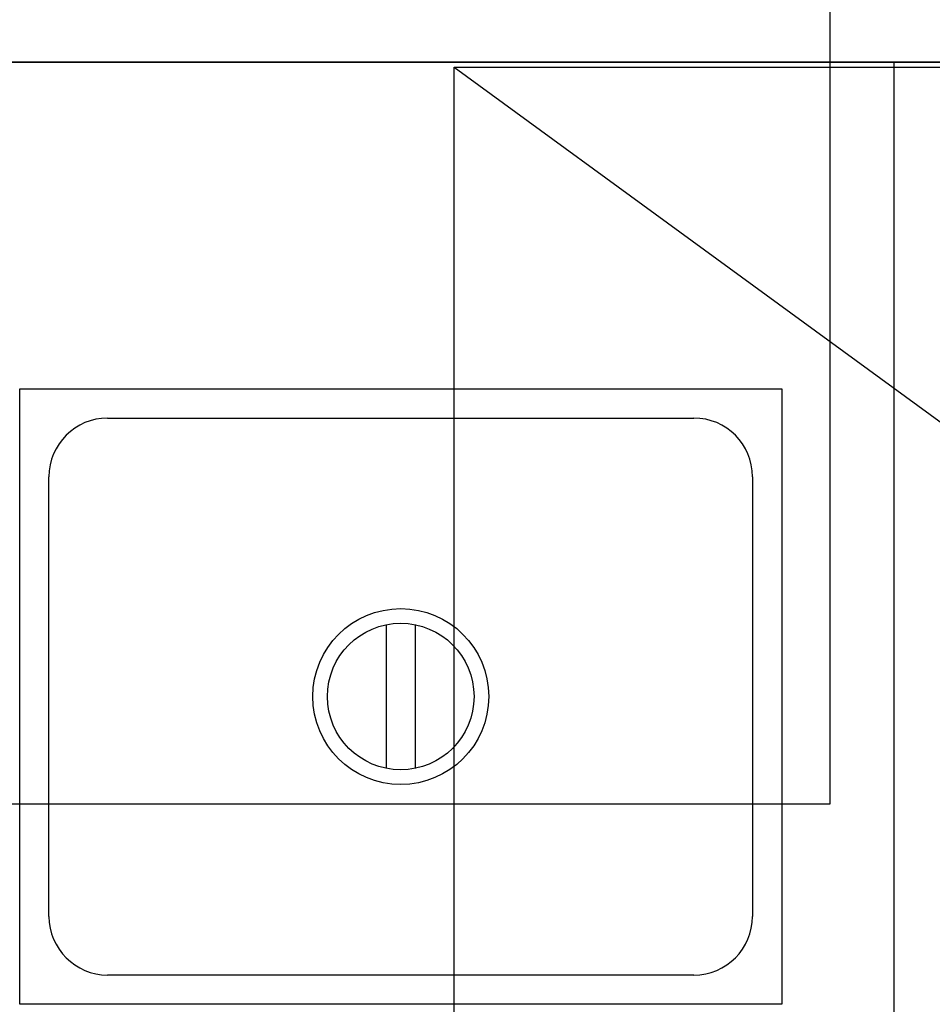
# Model space of a CAD drawing. Header units: millimetres. Extents: x -150 to 42176, y -50 to 21011.
# Tile 8 of 23: x 7737 to 8106, y 2589 to 2987. Entities that reach past the tile are written whole.
import ezdxf

# ---------------------------------------------------------------- set-up
doc = ezdxf.new("R2010")
doc.units = ezdxf.units.MM
doc.header["$LTSCALE"] = 2
doc.header["$MEASUREMENT"] = 0
doc.layers.add('GREY SCALE', color=9, linetype='Continuous', lineweight=0, true_color=0x808080)

# ---------------------------------------------------------------- blocks, each defined once
blk = doc.blocks.new('PLAN LAYOUT')
at = {"layer": 'GREY SCALE', "lineweight": -3}
for p, q in [((8065, 2670), (8065, 3070)), ((5835, 2970), (9805, 2970)), ((9805, 2970), (6090, 2970)), ((8090.98, 2970), (7082.79, 2970)), ((7912.98, 2968), (9277.98, 2968)), ((7912.98, 1968), (7912.98, 2968)), ((7912.98, 2968), (9277.98, 1971.64)), ((8090.98, 2220), (8090.98, 2970)), ((7737.33, 2837.92), (8045.52, 2837.92)), ((7737.33, 2589), (7737.33, 2837.92)), ((8045.52, 2837.92), (8045.52, 2589)), ((7772.89, 2826.07), (8009.96, 2826.07)), ((7749.18, 2624.56), (7749.18, 2802.36)), ((8033.66, 2802.36), (8033.66, 2624.56)), ((7885.5, 2742.5), (7885.5, 2684.43)), ((7897.23, 2742.52), (7897.23, 2684.4)), ((6190, 2670), (8065, 2670)), ((8009.96, 2600.85), (7772.89, 2600.85)), ((8045.52, 2589), (7737.33, 2589))]:
    blk.add_line(p, q, dxfattribs=at)
for radius in [35.56, 29.63]:
    blk.add_circle((7891.42, 2713.46), radius, dxfattribs=at)
for centre, start, end in [((7772.89, 2802.36), 90, 180), ((8009.96, 2802.36), 360, 90), ((7772.89, 2624.56), 180, 270), ((8009.96, 2624.56), 270, 0)]:
    blk.add_arc(centre, 23.71, start, end, dxfattribs=at)

msp = doc.modelspace()

# ---------------------------------------------------------------- block references
at = {"layer": 'GREY SCALE', "lineweight": -3}
msp.add_blockref('PLAN LAYOUT', (0, 0), dxfattribs=at)

doc.saveas('drawing.dxf')
